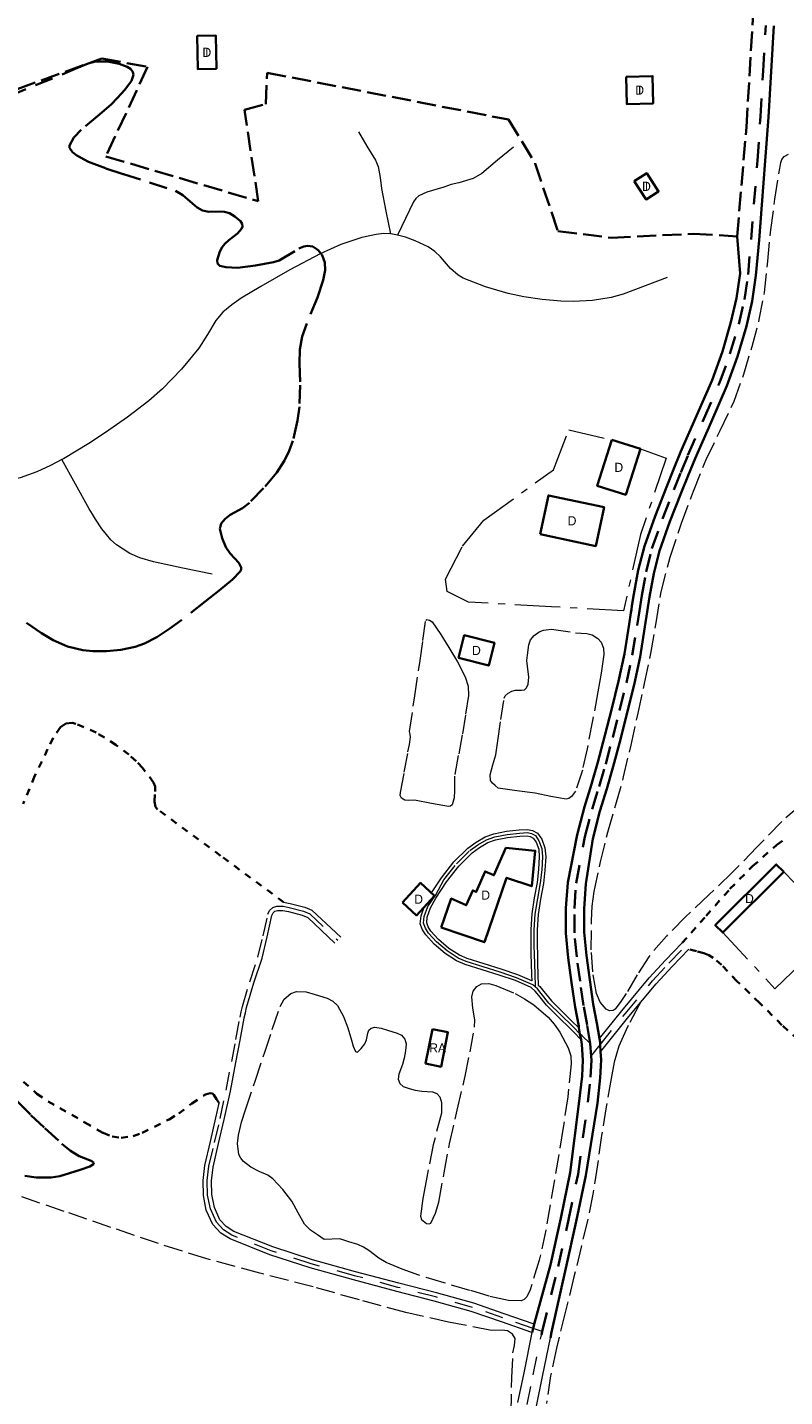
# Model space of a CAD drawing. Header units: metres. Extents: x 397317 to 400830, y 4588008 to 4590370.
# Tile 77 of 88: x 399682 to 399890, y 4589668 to 4590044. Entities that reach past the tile are written whole.
import ezdxf
from ezdxf.enums import TextEntityAlignment as Align

# ---------------------------------------------------------------- set-up
doc = ezdxf.new("R2010")
doc.units = ezdxf.units.M
doc.header["$MEASUREMENT"] = 0
for name, pattern in [('bt5mv20_filat', [17.375, 10, -2.75, 1.875, -2.75]), ('bt5mv20_nopinta', [10, 5, -5]), ('bt5mv20_tlin1', [7, 5.25, -1.75]), ('bt5mv20_tlin7', [3.75, 1.875, -1.875])]:
    doc.linetypes.add(name, pattern=pattern)
for name, color, linetype, lineweight in [('COB01_LN', 7, 'Continuous', 15), ('EDI01_CN', 7, 'Continuous', 15), ('EDI01_LN', 7, 'Continuous', 15), ('ESP02_LN', 7, 'Continuous', 15), ('FLU01_LN', 7, 'Continuous', 15), ('ILL01_CN', 7, 'Continuous', 15), ('ILL01_LN', 7, 'Continuous', 15), ('PAR01_LN', 7, 'Continuous', 15), ('RAI01_CN', 7, 'Continuous', 15), ('RAI01_LN', 7, 'Continuous', 15), ('TAN02_LN', 7, 'Continuous', 15), ('VIA01_LN', 7, 'Continuous', 15), ('VIA04_LN', 7, 'Continuous', 15), ('VIA16_LN', 7, 'Continuous', 15), ('VIA19_LN', 7, 'Continuous', 15)]:
    doc.layers.add(name, color=color, linetype=linetype, lineweight=lineweight)
doc.styles.add('034', font='txt')

msp = doc.modelspace()

# ---------------------------------------------------------------- linework, layer by layer
at = {"layer": 'COB01_LN', "color": 92, "linetype": 'bt5mv20_nopinta', "lineweight": 35}
for points in [[(399676.94, 4590025.03, 193.74), (399684.22, 4590028.04, 194.68), (399691.5, 4590031.05, 195.27), (399695.06, 4590032.55, 195.27), (399698.62, 4590034.04, 195.27), (399700.68, 4590034.59, 195.51), (399703.92, 4590034.58, 196.09), (399707.17, 4590033.92, 196.41), (399709.38, 4590033.12, 196.41), (399710.31, 4590032.53, 196.41)], [(399710.31, 4590032.53, 196.41), (399710.91, 4590031.78, 196.41), (399711.08, 4590030.93, 196.41), (399710.58, 4590029.29, 196.42), (399708.7, 4590026.75, 196.42), (399706.64, 4590024.48, 196.43), (399705.06, 4590022.83, 196.38), (399701.75, 4590020, 196.1), (399696.72, 4590015.8, 195.29), (399694.75, 4590013.69, 194.78), (399693.5, 4590011.54, 194.23), (399693.52, 4590010.83, 193.93), (399694.33, 4590009.71, 193.26), (399695.58, 4590008.74, 192.86), (399698.74, 4590007.04, 192.7), (399703.5, 4590005.22, 192.53), (399708.31, 4590003.64, 192.42), (399715.49, 4590001.33, 192.39), (399722.64, 4589999, 192.22), (399724.66, 4589997.88, 191.87), (399727.31, 4589995.56, 190.87), (399728.62, 4589994.45, 190.32), (399730.02, 4589993.59, 189.86), (399731.76, 4589993.23, 189.57), (399734.67, 4589993.37, 189.32), (399736.13, 4589993.3, 189.06), (399737.49, 4589992.87, 188.58), (399738.95, 4589992.02, 187.61), (399740.52, 4589990.67, 185.65), (399740.93, 4589989.97, 184.64), (399741.04, 4589989.26, 183.74), (399740.81, 4589988.57, 182.95), (399739.71, 4589987.33, 181.57), (399737.31, 4589985.45, 179.54), (399736.21, 4589984.49, 178.55), (399735.42, 4589983.53, 177.56), (399734.8, 4589982.34, 176.72), (399734.05, 4589980.02, 175.62), (399734.14, 4589979.04, 175.17), (399734.78, 4589978.46, 174.82), (399736.49, 4589978.06, 174.4), (399739.67, 4589977.91, 174.02), (399744.65, 4589978.55, 174.07), (399749.54, 4589979.43, 174.56), (399751.1, 4589979.91, 174.78), (399756.53, 4589983.2, 175.77), (399757.87, 4589983.75, 176.01), (399758.87, 4589983.93, 176.18), (399760.35, 4589983.7, 176.39), (399761.81, 4589982.71, 176.54), (399762.89, 4589981.37, 176.63), (399763.67, 4589979.3, 176.72), (399763.73, 4589977.22, 176.85), (399763.24, 4589974.5, 177.11), (399761.66, 4589969.74, 177.63), (399758.68, 4589962.59, 178.46), (399757.46, 4589959.01, 178.82), (399756.77, 4589955.42, 179.11), (399756.65, 4589951.57, 179.3), (399756.88, 4589945.61, 179.46), (399756.71, 4589939.65, 179.69), (399756.16, 4589935.88, 179.94), (399754.84, 4589930.33, 180.37), (399753.85, 4589927.6, 180.57), (399752.58, 4589924.92, 180.75), (399750.5, 4589921.64, 180.93), (399746.84, 4589917.31, 181.12), (399742.93, 4589913.29, 181.35), (399741, 4589911.81, 181.52), (399737.69, 4589909.97, 181.85), (399736.24, 4589908.92, 182), (399735.17, 4589907.61, 182.09), (399734.84, 4589906.11, 182.12), (399735.47, 4589903.58, 182.11), (399736.46, 4589901.13, 182.13), (399737.65, 4589899.37, 182.18), (399740.05, 4589896.77, 182.28), (399740.67, 4589895.56, 182.32), (399740.66, 4589895, 182.34), (399740.38, 4589894.46, 182.36), (399738.28, 4589892.27, 182.4), (399734.62, 4589889.19, 182.4), (399730.77, 4589886.22, 182.41), (399724.41, 4589881.17, 182.87), (399721.12, 4589878.76, 183.12), (399717.54, 4589876.41, 183.14), (399714.16, 4589874.68, 182.94), (399711.56, 4589873.75, 182.73), (399707.62, 4589872.87, 182.35), (399703.67, 4589872.5, 181.96), (399699.97, 4589872.53, 181.63), (399697.16, 4589872.82, 181.37), (399692.99, 4589873.79, 180.94), (399689.02, 4589875.53, 180.4), (399685.81, 4589877.48, 179.65)], [(399685.81, 4589877.48, 179.65), (399681.43, 4589880.47, 177.96)], [(399679.27, 4589748.8, 189.84), (399682.94, 4589745.06, 189.68), (399686.79, 4589741.46, 189.76), (399691.46, 4589737.17, 190.55), (399693.83, 4589735.26, 191.17), (399696.19, 4589733.77, 192.01), (399698.6, 4589732.85, 192.88), (399699.7, 4589732.39, 193.35), (399700.24, 4589731.94, 193.78), (399700.14, 4589731.58, 194.11), (399699.14, 4589730.94, 194.72), (399696.43, 4589730, 195.53), (399693.56, 4589729.06, 196), (399690.88, 4589728.28, 196.2), (399688.52, 4589727.92, 196.32), (399684.36, 4589727.92, 196.43), (399681.25, 4589728.34, 196.45)]]:
    msp.add_polyline3d(points, dxfattribs=at)
at = {"layer": 'EDI01_LN', "color": 1, "linetype": 'Continuous', "lineweight": 35}
for points in [[(399733.9, 4590032.59, 201.27), (399733.69, 4590041.75, 200.88), (399728.59, 4590041.63, 200.74), (399728.8, 4590032.47, 201.13), (399733.9, 4590032.59, 201.27)], [(399846.42, 4590030.41, 208.34), (399846.57, 4590022.9, 208.34), (399853.82, 4590023.04, 208.34), (399853.67, 4590030.55, 208.34), (399846.42, 4590030.41, 208.34)], [(399848.66, 4590001.67, 207.28), (399851.89, 4589996.67, 207.28), (399855.31, 4589998.88, 207.28), (399852.08, 4590003.88, 207.28), (399848.66, 4590001.67, 207.28)], [(399842.47, 4589930.59, 208.34), (399850.31, 4589928.11, 208.34), (399846.32, 4589915.52, 208.34), (399838.48, 4589918, 208.34), (399842.47, 4589930.59, 208.34)], [(399822.79, 4589904.68, 208.58), (399838.06, 4589901.41, 208.58), (399840.34, 4589912.07, 208.58), (399825.07, 4589915.34, 208.58), (399822.79, 4589904.68, 208.58)], [(399800.37, 4589870.66, 202.17), (399808.66, 4589868.59, 202.17), (399810.22, 4589874.83, 202.17), (399801.93, 4589876.9, 202.17), (399800.37, 4589870.66, 202.17)], [(399795.65, 4589796.58, 205.02), (399807.5, 4589792.53, 204.41), (399813.57, 4589810.29, 200.31), (399820.48, 4589807.92, 200.31), (399821.45, 4589817.7, 199.14), (399813.4, 4589818.5, 199.14), (399810.1, 4589810.96, 200.23), (399807.69, 4589812.02, 200.25), (399805.22, 4589806.38, 202.9), (399804.27, 4589806.8, 202.96), (399802.49, 4589802.73, 204.53), (399798.37, 4589804.54, 204.76), (399795.65, 4589796.58, 205.02)], [(399889.68, 4589811.87, 201.69), (399872.95, 4589795.18, 201.69), (399870.9, 4589797.24, 201.69), (399887.63, 4589813.93, 201.69), (399889.68, 4589811.87, 201.69)], [(399785.01, 4589803.43, 199.15), (399789.94, 4589808.83, 199.15), (399793.78, 4589805.33, 199.15), (399788.85, 4589799.93, 199.15), (399785.01, 4589803.43, 199.15)]]:
    msp.add_polyline3d(points, dxfattribs=at)
at = {"layer": 'ESP02_LN', "color": 254, "linetype": 'bt5mv20_tlin7', "lineweight": 35}
for points in [[(399752.31, 4589803.59, 188.64), (399735.02, 4589816.33, 188.6), (399717.72, 4589829.07, 188.55), (399717.15, 4589829.73, 188.54), (399716.84, 4589831.27, 188.48), (399717.05, 4589834, 188.37), (399717.01, 4589835.33, 188.32), (399716.6, 4589836.48, 188.3), (399713.56, 4589840.48, 188.55), (399711.8, 4589842.33, 188.73), (399709.81, 4589844.1, 188.8), (399706.29, 4589846.8, 188.75), (399700.88, 4589850.16, 188.64), (399695.3, 4589852.61, 188.57), (399694.22, 4589852.83, 188.57), (399692.48, 4589852.62, 188.57), (399691.02, 4589851.67, 188.57), (399689.03, 4589848.71, 188.57), (399687.52, 4589845.6, 188.57), (399683.95, 4589838.19, 188.57), (399680.76, 4589830.58, 188.57)], [(399861.81, 4589792.36, 200.3), (399868.37, 4589799.78, 200.35), (399874.93, 4589807.19, 200.4), (399881.15, 4589813.44, 200.42), (399887.81, 4589819.35, 200.42), (399890.19, 4589821.1, 200.42)], [(399893.62, 4589765.8, 196.25), (399889.22, 4589769.8, 196.68), (399883.06, 4589775.9, 197.59), (399876.83, 4589781.89, 198.5), (399872.61, 4589786.32, 198.82), (399870.36, 4589788.27, 199.03), (399869.13, 4589789, 199.2), (399867.78, 4589789.51, 199.45), (399865.7, 4589790.06, 199.88), (399863.62, 4589790.62, 200.3)], [(399680.9, 4589754.22, 189.96), (399684.56, 4589750.92, 189.96), (399687.64, 4589748.82, 189.96), (399697.78, 4589743.01, 189.96), (399702.74, 4589740.13, 189.96), (399705.23, 4589739.14, 189.96), (399707.73, 4589738.77, 189.96), (399711.01, 4589739.28, 189.93), (399713.48, 4589740.15, 189.89), (399720.88, 4589743.87, 189.73), (399723.52, 4589745.49, 189.68), (399727.15, 4589748.25, 189.61), (399730.84, 4589750.69, 189.54), (399732.12, 4589751.03, 189.55), (399732.76, 4589750.95, 189.55), (399733.21, 4589750.6, 189.54), (399733.92, 4589749.46, 189.48), (399734.62, 4589748.33, 189.41)]]:
    msp.add_polyline3d(points, dxfattribs=at)
at = {"layer": 'FLU01_LN', "color": 150, "linetype": 'Continuous', "lineweight": 15}
for points in [[(399772.89, 4590015.21, 188.46), (399775.23, 4590011.35, 186.64), (399777.57, 4590007.48, 184.81), (399778.33, 4590005.7, 184.02), (399778.84, 4590002.74, 182.89), (399779.24, 4589999.69, 181.97), (399780.45, 4589993.46, 180.36), (399781.66, 4589987.22, 178.75)], [(399815.45, 4590011.05, 192.13), (399811.11, 4590007.44, 189.73), (399806.77, 4590003.82, 187.33), (399804.43, 4590002.44, 186.04), (399800.43, 4590001.27, 184.02), (399798.37, 4590000.75, 183.17), (399796.35, 4590000.08, 182.55), (399791.65, 4589998.68, 181.7), (399789.48, 4589997.68, 181.33), (399788.63, 4589996.96, 181.14), (399788, 4589996.03, 180.95), (399785.79, 4589991.42, 180.08), (399783.58, 4589986.81, 179.2)], [(399781.66, 4589987.22, 178.75), (399779.73, 4589987.29, 178.34), (399777.73, 4589987.08, 177.95), (399773.86, 4589986.19, 177.35), (399768.07, 4589984.29, 176.65), (399762.34, 4589981.76, 175.86), (399754.02, 4589977.34, 174.34), (399746.04, 4589972.73, 172.58), (399740.64, 4589969.51, 171.17), (399738.07, 4589967.73, 170.45), (399735.64, 4589965.71, 169.74), (399733.72, 4589963.44, 169.08), (399731.46, 4589959.59, 168.14), (399729.04, 4589955.81, 167.32), (399724.3, 4589950.05, 166.58), (399719.1, 4589944.59, 166.03), (399715.33, 4589941.31, 165.48), (399709.47, 4589936.82, 164.61), (399703.4, 4589932.62, 163.62), (399698.83, 4589929.61, 162.65), (399691.86, 4589925.43, 160.86), (399691.4, 4589925.19, 160.75)], [(399783.58, 4589986.81, 179.2), (399781.74, 4589987.22, 178.77), (399781.66, 4589987.22, 178.75)], [(399857.68, 4589975.24, 201.6), (399851.63, 4589972.96, 198.9), (399845.58, 4589970.68, 196.19), (399842.28, 4589969.69, 194.7), (399837.14, 4589968.92, 192.45), (399831.85, 4589968.66, 190.43), (399828.5, 4589968.7, 189.46), (399823.38, 4589969.16, 188.38), (399818.28, 4589969.92, 187.33), (399814.01, 4589970.8, 186.32), (399807.74, 4589972.63, 184.79), (399801.63, 4589975.05, 183.29), (399800.26, 4589975.84, 182.95), (399798.21, 4589977.68, 182.45), (399795.4, 4589980.9, 181.81), (399793.84, 4589982.39, 181.48), (399792.01, 4589983.62, 181.11), (399788.46, 4589985.31, 180.35), (399785.77, 4589986.32, 179.72), (399783.58, 4589986.81, 179.2)], [(399691.4, 4589925.19, 160.75), (399688.26, 4589923.54, 160.04), (399684.56, 4589921.8, 159.39), (399680, 4589920.19, 158.81), (399672.89, 4589918.45, 158.03), (399669.35, 4589917.52, 157.68), (399665.92, 4589916.35, 157.34), (399657.36, 4589912.26, 156.57), (399648.76, 4589908.22, 155.76), (399643.97, 4589906.59, 155.19), (399636.63, 4589904.55, 154.2), (399629.37, 4589902.23, 153.31), (399626.49, 4589900.93, 153.02)], [(399732.73, 4589893.71, 178.11), (399724.65, 4589895.38, 175.71), (399716.57, 4589897.05, 173.31), (399712.85, 4589898.17, 172.19), (399710.12, 4589899.41, 171.33), (399706.44, 4589901.78, 170), (399704.9, 4589903.13, 169.33), (399703.64, 4589904.56, 168.65), (399702.44, 4589906.18, 167.61), (399700.68, 4589908.78, 165.54), (399699.82, 4589910.18, 164.64), (399698.95, 4589911.68, 164.05), (399695.18, 4589918.44, 162.4), (399691.4, 4589925.19, 160.75)]]:
    msp.add_polyline3d(points, dxfattribs=at)
at = {"layer": 'ILL01_LN', "color": 150, "linetype": 'bt5mv20_tlin1', "lineweight": 35}
msp.add_polyline3d([(399666, 4590022.19, 192.17), (399702.41, 4590035.43, 196.11), (399714.96, 4590033.08, 196.11), (399703.52, 4590008.49, 192.83), (399745.37, 4589996.19, 192.69), (399741.55, 4590021.34, 194.81), (399747.42, 4590022.86, 193.17), (399747.79, 4590031.49, 193.17), (399814.14, 4590018.63, 194.35), (399821.46, 4590006.54, 198.68), (399827.62, 4589988, 200.12), (399842.41, 4589986.14, 203.4), (399864.93, 4589987.23, 205.2), (399876.9, 4589986.52, 208.35), (399879.43, 4590016.58, 209.51), (399881.31, 4590047.55, 210.43)], dxfattribs=at)
at = {"layer": 'PAR01_LN', "color": 3, "linetype": 'bt5mv20_tlin1', "lineweight": 15}
for points in [[(399862.76, 4589799.53, 202.31), (399857.47, 4589794.24, 202.2), (399852.61, 4589788.55, 202.03), (399849.41, 4589783.56, 201.83), (399846.41, 4589778.43, 201.63), (399844.96, 4589776.24, 201.55), (399843.4, 4589774.13, 201.51), (399842.88, 4589773.77, 201.51), (399841.83, 4589773.68, 201.51), (399840.9, 4589774.12, 201.51), (399839.27, 4589776.12, 201.52), (399838.3, 4589778.45, 201.53), (399837.23, 4589784.46, 201.64), (399836.84, 4589790.49, 201.84), (399836.88, 4589798.49, 202.13), (399837.12, 4589802.48, 202.28), (399837.66, 4589806.46, 202.43), (399839.36, 4589814.66, 202.74), (399841.38, 4589822.76, 203.05), (399843.6, 4589830.36, 203.23), (399845.71, 4589837.98, 203.47), (399847.75, 4589846.72, 204.05), (399849.71, 4589855.47, 204.68), (399851.49, 4589863.69, 205.2), (399853.23, 4589871.91, 205.72), (399854.62, 4589880.36, 206.29), (399856.02, 4589888.82, 206.86), (399858.52, 4589898.34, 207.53), (399861.63, 4589907.7, 208.04), (399864.88, 4589916.5, 208.3), (399868.39, 4589925.19, 208.55), (399872.24, 4589933.19, 208.81), (399876.04, 4589941.21, 209.05), (399878.74, 4589948.68, 209.07), (399881.02, 4589956.3, 209.01), (399882.97, 4589963.66, 209.02), (399884.44, 4589971.12, 209.03), (399885.34, 4589979.74, 209.08), (399886.13, 4589988.36, 209.13), (399887.29, 4589996.77, 209.06), (399888.63, 4590005.16, 208.98), (399888.88, 4590006.86, 208.98), (399889.19, 4590007.68, 208.98), (399889.8, 4590008.47, 208.98), (399890.97, 4590009.09, 208.98)], [(399786.48, 4589844.84, 198.08), (399786.92, 4589846.88, 198.38), (399787.18, 4589848.92, 198.55), (399787.09, 4589849.69, 198.46), (399786.93, 4589850.46, 198.33), (399788.37, 4589860.22, 198.54), (399789.8, 4589869.98, 198.75), (399790.59, 4589875.47, 198.84), (399791.39, 4589880.96, 198.89), (399791.65, 4589881.22, 198.89), (399792.43, 4589881.09, 198.89), (399793.1, 4589880.63, 198.89), (399795.48, 4589877.13, 198.91), (399797.74, 4589873.52, 198.93), (399800.08, 4589869.64, 198.88), (399802.24, 4589865.5, 198.73), (399803.03, 4589862.95, 198.59), (399803.09, 4589860.39, 198.46), (399802.3, 4589854.96, 198.28), (399801.38, 4589849.53, 198.1), (399800.32, 4589843.83, 197.85), (399799.24, 4589838.15, 197.66), (399799.24, 4589834.23, 197.66), (399799.19, 4589832.25, 197.67), (399798.59, 4589830.3, 197.68), (399798.17, 4589829.9, 197.68), (399797.63, 4589829.81, 197.68), (399792.98, 4589830.67, 197.81), (399788.32, 4589831.59, 197.94), (399786.52, 4589831.5, 197.94), (399785.62, 4589831.58, 197.94), (399784.73, 4589832.12, 197.94), (399784.36, 4589832.91, 197.94), (399784.46, 4589833.72, 197.94), (399785.47, 4589839.28, 198), (399786.48, 4589844.84, 198.08)], [(399811.25, 4589834.91, 202.81), (399810.48, 4589835.6, 202.81), (399809.7, 4589836.29, 202.81), (399809.17, 4589837.01, 202.81), (399809.02, 4589838.57, 202.82), (399809.83, 4589841.3, 202.83), (399810.63, 4589844.02, 202.81), (399810.89, 4589845.97, 202.74), (399811.14, 4589847.92, 202.65), (399812.03, 4589853.79, 202.75), (399812.92, 4589859.65, 202.83), (399813.2, 4589860.27, 202.83), (399814.04, 4589860.98, 202.83), (399815.01, 4589861.56, 202.83), (399816.01, 4589861.83, 202.83), (399817.71, 4589861.79, 202.83), (399818.46, 4589861.94, 202.83), (399819.01, 4589862.42, 202.83), (399819.47, 4589863.48, 202.83), (399819.68, 4589865.42, 202.84), (399819.3, 4589868.43, 202.87), (399819.17, 4589869.94, 202.89), (399819.28, 4589871.4, 202.9), (399819.68, 4589874.25, 202.91), (399820.14, 4589875.62, 202.91), (399821.14, 4589876.88, 202.91), (399822.49, 4589877.82, 202.9), (399823.71, 4589878.32, 202.88), (399825.89, 4589878.61, 202.84), (399832.48, 4589877.62, 202.73), (399835.59, 4589877.4, 202.76), (399837.12, 4589876.99, 202.78), (399838.62, 4589876.03, 202.79), (399839.53, 4589875.01, 202.79), (399840.23, 4589873.36, 202.79), (399840.28, 4589871.63, 202.79), (399839.53, 4589866.48, 202.8), (399838.65, 4589861.34, 202.8), (399837.18, 4589853.51, 202.8), (399835.68, 4589845.69, 202.79), (399834.39, 4589839.86, 202.84), (399832.48, 4589834.1, 202.89), (399831.44, 4589832.56, 202.88), (399830.71, 4589832.05, 202.87), (399829.9, 4589831.89, 202.87), (399825.7, 4589832.62, 202.86), (399821.47, 4589833.48, 202.85), (399816.36, 4589834.2, 202.83), (399811.25, 4589834.91, 202.81)], [(399894.28, 4589830.14, 202.92), (399889.15, 4589825.7, 202.9), (399882.35, 4589818.68, 202.66), (399875.56, 4589811.68, 202.42), (399869.16, 4589805.61, 202.37), (399862.76, 4589799.53, 202.31)], [(399795.66, 4589745.61, 193.4), (399793.43, 4589736.83, 193.61), (399791.49, 4589727.02, 194.27), (399790.55, 4589722.13, 194.75), (399789.89, 4589717.25, 195.29), (399790.22, 4589716.36, 195.43), (399791.59, 4589715.29, 195.73), (399792.28, 4589715.13, 195.85), (399792.74, 4589715.39, 195.93), (399794.06, 4589718.11, 196.07), (399795.01, 4589721.15, 196.09), (399796.41, 4589729.16, 195.95), (399797.9, 4589737.13, 195.87), (399800.03, 4589746.43, 195.92), (399802.18, 4589755.73, 196.07), (399803.56, 4589762.44, 196.23), (399804.77, 4589769.17, 196.4), (399804.83, 4589771.24, 196.45), (399804.31, 4589774.39, 196.53), (399804.06, 4589777.53, 196.6), (399804.43, 4589779.07, 196.67), (399805.44, 4589780.42, 196.82), (399806.68, 4589781.09, 197.02), (399808.67, 4589781.17, 197.41), (399810.58, 4589780.63, 197.77), (399815.91, 4589778.43, 198.57)], [(399815.91, 4589778.43, 198.57), (399818.52, 4589777.03, 198.89), (399821.05, 4589775.32, 199.13), (399824.97, 4589771.93, 199.39), (399826.66, 4589770.02, 199.45), (399828.22, 4589767.83, 199.46), (399830.53, 4589763.57, 199.43), (399831.19, 4589761.37, 199.41), (399831.32, 4589759.11, 199.39), (399830.38, 4589750.1, 199.31), (399829.06, 4589741.11, 199.22), (399826.76, 4589727.27, 199.07), (399824.36, 4589713.45, 198.9), (399822.53, 4589705.19, 198.7), (399820.05, 4589697.03, 198.48), (399819.12, 4589695.1, 198.49), (399818.42, 4589694.37, 198.5), (399817.57, 4589694.02, 198.48), (399814.07, 4589694.09, 198.31), (399808.75, 4589695.28, 198.04), (399803.48, 4589696.89, 197.77), (399796.47, 4589698.91, 197.4), (399789.49, 4589701.04, 197.01), (399784.92, 4589702.69, 196.46), (399780.46, 4589704.58, 195.84), (399778.49, 4589705.73, 195.64), (399775.71, 4589707.83, 195.39), (399774.27, 4589708.77, 195.31), (399772.71, 4589709.46, 195.27), (399770.23, 4589710.26, 195.24), (399767.75, 4589711.07, 195.22), (399763.49, 4589710.9, 194.42), (399761.6, 4589712.15, 194.26), (399759.72, 4589713.4, 194.09), (399758.07, 4589715.03, 193.94), (399756.33, 4589718.22, 193.76), (399754.56, 4589721.41, 193.59), (399752.08, 4589724.59, 193.37), (399749.34, 4589727.55, 193.13), (399747.97, 4589728.52, 193.01), (399745.63, 4589729.56, 192.83), (399743.33, 4589730.77, 192.64), (399741.34, 4589732.28, 192.48), (399740.54, 4589733.17, 192.4), (399740.05, 4589734.21, 192.32), (399739.71, 4589737.24, 191.98), (399739.92, 4589739.57, 191.63), (399740.75, 4589743.07, 191.12), (399741.85, 4589746.48, 190.85), (399744.49, 4589754.4, 190.67), (399747.13, 4589762.32, 190.49), (399749.23, 4589768.59, 190.35), (399751.34, 4589774.86, 190.2), (399752.48, 4589776.91, 190.08), (399754.3, 4589778.48, 189.93), (399755.91, 4589779.03, 189.86), (399758.49, 4589778.91, 189.78), (399761.02, 4589778.21, 189.74), (399764.34, 4589777.14, 189.8), (399765.86, 4589776.33, 189.89), (399767.14, 4589775.12, 190.02), (399768.78, 4589772.14, 190.39), (399769.94, 4589769.06, 190.77), (399770.98, 4589765.65, 191.03), (399771.48, 4589763.98, 191.15), (399772.09, 4589762.53, 191.31), (399772.59, 4589762.38, 191.45), (399773.65, 4589763.34, 191.76), (399774.63, 4589764.61, 192.03), (399775.1, 4589765.71, 192.2), (399775.46, 4589767.59, 192.38), (399775.77, 4589768.37, 192.43), (399776.34, 4589768.91, 192.43), (399777.4, 4589769.17, 192.39), (399779.16, 4589768.94, 192.32), (399780.89, 4589768.36, 192.25), (399783.53, 4589767.57, 192.17), (399784.71, 4589766.97, 192.13), (399785.59, 4589765.95, 192.1), (399785.97, 4589764.65, 192.09), (399785.81, 4589762.67, 192.1), (399785.47, 4589760.69, 192.15), (399784.98, 4589758.91, 192.21), (399783.94, 4589756.25, 192.34), (399783.81, 4589754.96, 192.41), (399784.29, 4589753.7, 192.5), (399785.16, 4589752.9, 192.59), (399786.78, 4589752.32, 192.74), (399788.48, 4589751.9, 192.88), (399790.33, 4589751.59, 192.99), (399793.25, 4589751.4, 193.14), (399794.44, 4589750.97, 193.2), (399795.21, 4589750.06, 193.26), (399795.67, 4589748.47, 193.33), (399795.66, 4589745.61, 193.4)], [(399850.33, 4589775.95, 200.22), (399849.92, 4589775.14, 199.67), (399846.94, 4589769.67, 199.87), (399846.41, 4589768.45, 199.92), (399844.44, 4589763.95, 200.1), (399843.15, 4589759.59, 199.94), (399842.26, 4589755.14, 199.77), (399840.91, 4589747.31, 199.66), (399839.64, 4589739.47, 199.54), (399838.53, 4589731.38, 199.28), (399837.3, 4589723.31, 199.1), (399835.76, 4589716.03, 199.3), (399834.05, 4589708.78, 199.58), (399832.09, 4589700.57, 199.73), (399829.68, 4589690.78, 199.72), (399827.26, 4589681, 199.7), (399825.62, 4589673.43, 199.78), (399824.58, 4589665.82, 199.88)], [(399814.81, 4589663.15, 200.26), (399815.03, 4589672.91, 200.42), (399815.33, 4589679.76, 200.48), (399815.74, 4589681.69, 200.49), (399815.9, 4589683.62, 200.49), (399815.21, 4589684.88, 200.48), (399813.83, 4589685.77, 200.46), (399812.38, 4589685.93, 200.44), (399809.45, 4589685.87, 200.39), (399797.63, 4589688.17, 200.25), (399785.88, 4589690.78, 200.14), (399773.13, 4589694.28, 200.08), (399760.41, 4589697.84, 200.08), (399745.79, 4589701.63, 200.12), (399731.2, 4589705.57, 200.18), (399718, 4589709.73, 200.31), (399704.89, 4589714.17, 200.39), (399692.04, 4589718.58, 200.25), (399679.18, 4589722.99, 200.06)]]:
    msp.add_polyline3d(points, dxfattribs=at)
at = {"layer": 'RAI01_LN', "color": 202, "linetype": 'Continuous', "lineweight": 35}
msp.add_polyline3d([(399793.24, 4589768.68, 193.95), (399791.33, 4589759.21, 193.95), (399795.57, 4589758.35, 193.95), (399797.48, 4589767.82, 193.95), (399793.24, 4589768.68, 193.95)], dxfattribs=at)
at = {"layer": 'TAN02_LN', "color": 7, "linetype": 'bt5mv20_filat', "lineweight": 15}
for points in [[(399850.31, 4589928.11, 206.16), (399857.44, 4589925.61, 207.79), (399850.36, 4589904.62, 207.85), (399845.65, 4589883.58, 206.11), (399825.87, 4589884.76, 203.45), (399803.08, 4589886.02, 198.96), (399797.26, 4589888.94, 198.9), (399796.8, 4589892.3, 198.9), (399801.45, 4589901.35, 199.22), (399807.34, 4589908.57, 200.12), (399826.42, 4589922.39, 206.29), (399830.64, 4589933.33, 205.26), (399842.47, 4589930.59, 205.26)], [(399872.95, 4589795.18, 199.08), (399887.28, 4589779.79, 197.41), (399904.83, 4589796.61, 197.41), (399889.68, 4589811.87, 199.64)]]:
    msp.add_polyline3d(points, dxfattribs=at)
at = {"layer": 'VIA01_LN', "color": 6, "linetype": 'bt5mv20_nopinta', "lineweight": 35}
msp.add_polyline3d([(399823.15, 4589684.66, 199.18), (399823.34, 4589685.58, 199.12), (399823.41, 4589685.94, 199.1), (399827.76, 4589703.46, 199), (399830.56, 4589716.26, 198.88), (399833.21, 4589728.85, 198.93), (399835.86, 4589748.59, 199.82), (399836.62, 4589755.51, 200.34), (399836.87, 4589760.17, 200.59), (399836.79, 4589761.28, 200.64), (399836.56, 4589764.71, 200.78), (399836.56, 4589764.76, 200.78), (399835.68, 4589769.86, 201.02), (399834.73, 4589775.12, 201.25), (399833.74, 4589781.82, 201.42), (399832.84, 4589788.56, 201.53), (399832.2, 4589795.17, 201.69), (399832.19, 4589801.84, 201.91), (399832.69, 4589808.81, 202.23), (399835.09, 4589821.5, 202.64), (399837.12, 4589829.15, 202.93), (399838.99, 4589835.33, 203.16), (399840.79, 4589841.46, 203.4), (399842.72, 4589848.82, 203.8), (399844.6, 4589856.21, 204.31), (399846.47, 4589863.8, 204.84), (399848.07, 4589871.4, 205.37), (399849.41, 4589879.58, 205.94), (399850.04, 4589883.66, 206.22), (399850.68, 4589887.87, 206.51), (399851.88, 4589894.32, 206.92), (399853.5, 4589900.77, 207.29), (399856.41, 4589908.89, 207.74), (399859.51, 4589916.83, 208.11), (399861.42, 4589921.6, 208.23), (399863.39, 4589926.36, 208.28), (399867.74, 4589936.34, 208.32), (399872.05, 4589946.25, 208.4), (399874.93, 4589954.22, 208.53), (399877.32, 4589962.37, 208.66), (399878.89, 4589969.16, 208.73), (399879.9, 4589976.02, 208.81), (399880.73, 4589985.66, 208.99), (399881.52, 4589995.36, 209.18), (399882.47, 4590007.42, 209.32), (399883.31, 4590019.46, 209.52), (399884.05, 4590031.97, 210.11), (399884.79, 4590044.49, 210.6)], dxfattribs=at)
at = {"layer": 'VIA04_LN', "color": 1, "linetype": 'Continuous', "lineweight": 35}
for points in [[(399886.97, 4590044.36, 210.6), (399886.23, 4590031.84, 210.11), (399885.49, 4590019.32, 209.52), (399884.64, 4590007.26, 209.32), (399883.7, 4589995.19, 209.18), (399882.91, 4589985.48, 208.99), (399882.07, 4589975.77, 208.81), (399881.04, 4589968.75, 208.73), (399879.43, 4589961.82, 208.66), (399877, 4589953.54, 208.53), (399874.08, 4589945.44, 208.4), (399869.74, 4589935.47, 208.32), (399865.4, 4589925.5, 208.28), (399863.44, 4589920.78, 208.23), (399861.54, 4589916.03, 208.11), (399858.45, 4589908.13, 207.74), (399855.59, 4589900.13, 207.29), (399854.01, 4589893.86, 206.92), (399852.83, 4589887.5, 206.51), (399851.56, 4589879.24, 205.94), (399850.22, 4589871, 205.37), (399848.6, 4589863.31, 204.84), (399846.72, 4589855.68, 204.31), (399844.83, 4589848.27, 203.8), (399842.89, 4589840.88, 203.4), (399841.08, 4589834.71, 203.16), (399839.22, 4589828.55, 202.93), (399837.22, 4589820.99, 202.64), (399835.38, 4589808.62, 202.23), (399834.88, 4589801.74, 201.91), (399834.89, 4589795.3, 201.69), (399835.52, 4589788.86, 201.53), (399836.4, 4589782.2, 201.42), (399837.39, 4589775.56, 201.25), (399838.34, 4589770.32, 201.02), (399839.07, 4589766.08, 200.83), (399839.24, 4589765.08, 200.78), (399839.29, 4589764.38, 200.75), (399839.41, 4589762.5, 200.68), (399839.57, 4589760.19, 200.59), (399839.31, 4589755.29, 200.34), (399838.54, 4589748.29, 199.82), (399835.35, 4589728.43, 198.93), (399832.69, 4589715.8, 198.88), (399829.89, 4589702.99, 199), (399825.95, 4589685.43, 199.1), (399825.63, 4589683.87, 199.2)], [(399876.9, 4589986.52, 208.35), (399877.73, 4589976.28, 208.81), (399877.56, 4589975.09, 208.8), (399876.75, 4589969.57, 208.73), (399875.21, 4589962.93, 208.66), (399872.85, 4589954.9, 208.53), (399870.02, 4589947.05, 208.4), (399865.74, 4589937.21, 208.32), (399861.38, 4589927.21, 208.28), (399859.39, 4589922.43, 208.23), (399857.48, 4589917.64, 208.11), (399854.36, 4589909.66, 207.74), (399851.41, 4589901.4, 207.29), (399849.75, 4589894.79, 206.92), (399848.52, 4589888.23, 206.51), (399848.02, 4589884.96, 206.29), (399847.88, 4589884.03, 206.23), (399847.73, 4589883.1, 206.16), (399847.25, 4589879.93, 205.94), (399845.93, 4589871.8, 205.37), (399844.34, 4589864.29, 204.84), (399842.48, 4589856.74, 204.31), (399840.6, 4589849.37, 203.8), (399838.68, 4589842.05, 203.4), (399836.9, 4589835.95, 203.16), (399835.02, 4589829.74, 202.93), (399832.97, 4589822.02, 202.64), (399830.36, 4589808.98, 202.23), (399829.85, 4589801.92, 201.91), (399829.86, 4589795.05, 201.69), (399830.52, 4589788.29, 201.53), (399831.42, 4589781.5, 201.42), (399832.42, 4589774.74, 201.25), (399833.38, 4589769.45, 201.02), (399833.45, 4589769.04, 201), (399833.73, 4589767.42, 200.92), (399834.02, 4589765.75, 200.84), (399834.24, 4589764.48, 200.78), (399834.53, 4589760.15, 200.59), (399834.29, 4589755.7, 200.34), (399833.54, 4589748.84, 199.82), (399831.07, 4589729.28, 198.93), (399828.43, 4589716.72, 198.88), (399825.62, 4589703.92, 199), (399821.18, 4589687.57, 199.09), (399820.87, 4589686.44, 199.1), (399820.63, 4589685.29, 199.1)]]:
    msp.add_polyline3d(points, dxfattribs=at)
at = {"layer": 'VIA16_LN', "color": 42, "linetype": 'bt5mv20_nopinta', "lineweight": 15}
for points in [[(399821.41, 4589780.31, 200.04), (399820.77, 4589780.88, 199.91), (399816.34, 4589782.8, 199.26), (399811.79, 4589784.36, 198.62), (399807.13, 4589785.81, 197.99), (399802.46, 4589787.26, 197.39), (399800.25, 4589788.18, 197.18), (399797.21, 4589790.16, 197), (399794.29, 4589792.66, 196.96), (399792.1, 4589795.08, 196.96), (399791.26, 4589796.39, 196.96), (399790.77, 4589797.75, 196.96), (399790.93, 4589799.59, 196.96), (399791.9, 4589802.35, 196.96), (399794.13, 4589805.61, 196.96), (399796.37, 4589809.69, 196.9), (399799.78, 4589814.05, 196.83), (399803.51, 4589817.76, 196.8), (399805.66, 4589819.33, 196.8), (399808.08, 4589820.73, 196.8), (399810.32, 4589821.54, 196.8), (399813.71, 4589822.2, 196.8), (399817.1, 4589822.55, 196.8), (399819.3, 4589822.69, 196.8), (399820.39, 4589822.47, 196.8), (399821.48, 4589821.84, 196.8), (399822.44, 4589820.46, 196.93), (399823.25, 4589818.3, 197.45), (399823.44, 4589816.05, 198), (399823.21, 4589812.44, 198.77), (399822.82, 4589808.83, 199.34), (399822.06, 4589804.57, 199.74), (399821.35, 4589800.27, 199.96), (399821.06, 4589795.99, 200.09), (399821.1, 4589791.7, 200.21), (399821.16, 4589789.2, 200.35), (399821.22, 4589786.7, 200.36), (399821.31, 4589783.65, 200.15), (399821.4, 4589780.6, 199.94), (399821.41, 4589780.31, 200.04)], [(399823.34, 4589685.58, 199.12), (399820.87, 4589686.44, 199.1), (399812.57, 4589689.34, 198.9), (399804.23, 4589692.21, 198.48), (399794.02, 4589695.06, 197.94), (399783.72, 4589697.71, 197.4), (399771.82, 4589700.9, 196.78), (399759.93, 4589704.16, 196.15), (399748.94, 4589707.73, 195.76), (399738.14, 4589712.06, 195.29), (399735.79, 4589713.5, 195.03), (399733.87, 4589715.63, 194.7), (399732.21, 4589719.28, 194.37), (399731.46, 4589723.06, 194.04), (399731.37, 4589727.03, 193.48), (399731.81, 4589730.98, 192.74), (399733.36, 4589737.52, 191.19), (399734.89, 4589744.08, 189.8), (399736.56, 4589751.89, 189.04), (399738.08, 4589759.76, 188.75), (399739.22, 4589765.86, 188.56), (399740.36, 4589771.95, 188.37), (399740.7, 4589773.42, 188.37), (399741.04, 4589774.88, 188.37), (399743.06, 4589781.71, 188.37), (399745.29, 4589788.47, 188.37), (399746.68, 4589794.32, 188.38), (399748.01, 4589800.23, 188.4), (399748.47, 4589801.29, 188.47), (399749.33, 4589802.11, 188.56), (399750.44, 4589802.43, 188.62), (399752.19, 4589802.43, 188.64), (399753.9, 4589802.09, 188.7), (399757.76, 4589801.09, 189.44), (399759.55, 4589800.35, 189.88), (399767.2, 4589793.08, 189.93)], [(399836.79, 4589761.28, 200.64), (399838.8, 4589763.78, 200.14), (399839.29, 4589764.38, 200.14), (399846.14, 4589772.92, 200.2), (399853.66, 4589781.95, 200.25), (399858.15, 4589786.78, 200.28), (399862.7, 4589791.51, 200.3)], [(399836.56, 4589764.71, 200.78), (399834.34, 4589766.82, 200.48), (399834.29, 4589766.87, 201.03), (399833.73, 4589767.42, 201.04), (399831.92, 4589769.21, 201.08), (399831.73, 4589769.39, 201.08), (399828.47, 4589772.61, 201.1), (399825.22, 4589775.83, 200.97), (399823.11, 4589778.44, 200.47), (399822.05, 4589779.74, 200.17), (399821.41, 4589780.31, 200.04)], [(399815.73, 4589619.01, 197.99), (399815.65, 4589625.1, 198.28), (399815.12, 4589634.94, 198.63), (399814.96, 4589639.85, 198.8), (399815.23, 4589644.72, 198.97), (399817.21, 4589655.14, 199.43), (399817.95, 4589658.93, 199.6), (399819.24, 4589665.55, 199.91), (399820.89, 4589673.7, 199.86), (399823.15, 4589684.66, 199.18)]]:
    msp.add_polyline3d(points, dxfattribs=at)
at = {"layer": 'VIA19_LN', "color": 7, "linetype": 'Continuous', "lineweight": 15}
for points in [[(399820.49, 4589781.96, 199.8), (399816.65, 4589783.62, 199.26), (399812.06, 4589785.19, 198.62), (399807.39, 4589786.64, 197.99), (399802.76, 4589788.08, 197.39), (399800.66, 4589788.96, 197.18), (399797.74, 4589790.86, 197), (399794.9, 4589793.29, 196.96), (399792.8, 4589795.61, 196.96), (399792.05, 4589796.78, 196.96), (399791.66, 4589797.87, 196.96), (399791.79, 4589799.4, 196.96), (399792.7, 4589802, 196.96), (399794.1, 4589804.66, 196.96), (399797.08, 4589809.18, 196.9), (399800.44, 4589813.47, 196.83), (399804.08, 4589817.09, 196.8), (399806.13, 4589818.6, 196.8), (399808.45, 4589819.93, 196.8), (399810.55, 4589820.69, 196.8), (399813.84, 4589821.33, 196.8), (399817.17, 4589821.68, 196.8), (399819.24, 4589821.81, 196.8), (399820.08, 4589821.64, 196.8), (399820.87, 4589821.18, 196.8), (399821.66, 4589820.05, 196.93), (399822.39, 4589818.11, 197.45), (399822.56, 4589816.04, 198), (399822.34, 4589812.52, 198.77), (399821.95, 4589808.95, 199.34), (399821.19, 4589804.71, 199.74), (399820.48, 4589800.37, 199.96), (399820.19, 4589796.01, 200.09), (399820.22, 4589791.69, 200.21), (399820.28, 4589789.18, 200.35), (399820.35, 4589786.68, 200.36), (399820.44, 4589783.62, 200.15), (399820.49, 4589781.96, 199.8)], [(399792.95, 4589806.09, 196.95), (399795.66, 4589810.21, 196.9), (399799.12, 4589814.63, 196.83), (399802.94, 4589818.42, 196.8), (399805.18, 4589820.06, 196.8), (399807.71, 4589821.53, 196.8), (399810.09, 4589822.38, 196.8), (399813.58, 4589823.06, 196.8), (399817.03, 4589823.42, 196.8), (399819.36, 4589823.57, 196.8), (399820.71, 4589823.3, 196.8), (399822.09, 4589822.5, 196.8), (399823.23, 4589820.87, 196.93), (399824.12, 4589818.49, 197.45), (399824.32, 4589816.06, 198), (399824.08, 4589812.37, 198.77), (399823.69, 4589808.71, 199.34), (399822.92, 4589804.42, 199.74), (399822.22, 4589800.17, 199.96), (399821.94, 4589795.96, 200.09), (399821.98, 4589791.71, 200.21), (399822.03, 4589789.22, 200.35), (399822.09, 4589786.72, 200.36), (399822.18, 4589783.68, 200.15), (399822.27, 4589780.72, 200.09), (399822.68, 4589780.35, 200.17), (399823.79, 4589779, 200.47), (399825.87, 4589776.42, 200.97), (399829.09, 4589773.23, 201.1), (399831.53, 4589770.82, 201.11), (399833.45, 4589769.04, 201)], [(399752.31, 4589803.59, 188.64), (399754.16, 4589803.22, 188.7), (399758.13, 4589802.19, 189.44), (399760.12, 4589801.36, 189.88), (399768.02, 4589793.9, 189.93)], [(399834.02, 4589765.75, 200.84), (399831.93, 4589767.96, 201.05), (399831.11, 4589768.77, 201.08), (399827.86, 4589771.99, 201.1), (399824.57, 4589775.24, 200.97), (399822.43, 4589777.89, 200.47), (399821.42, 4589779.13, 200.17), (399820.29, 4589780.13, 199.91), (399816.02, 4589781.99, 199.26), (399811.52, 4589783.53, 198.62), (399806.87, 4589784.97, 197.99), (399802.16, 4589786.44, 197.39), (399799.84, 4589787.4, 197.18), (399796.69, 4589789.45, 197), (399793.68, 4589792.03, 196.96), (399791.4, 4589794.55, 196.96), (399790.47, 4589796, 196.96), (399789.88, 4589797.63, 196.96), (399790.07, 4589799.77, 196.96), (399790.93, 4589802.2, 196.96)], [(399821.18, 4589687.57, 199.09), (399812.95, 4589690.43, 198.9), (399804.58, 4589693.32, 198.48), (399794.32, 4589696.18, 197.94), (399784.01, 4589698.83, 197.4), (399772.12, 4589702.02, 196.78), (399760.26, 4589705.27, 196.15), (399749.34, 4589708.82, 195.76), (399738.66, 4589713.1, 195.29), (399736.54, 4589714.4, 195.03), (399734.85, 4589716.27, 194.7), (399733.32, 4589719.64, 194.37), (399732.62, 4589723.19, 194.04), (399732.53, 4589726.97, 193.48), (399732.95, 4589730.78, 192.74), (399734.49, 4589737.26, 191.19), (399736.02, 4589743.83, 189.8), (399737.7, 4589751.66, 189.04), (399739.22, 4589759.54, 188.75), (399740.36, 4589765.64, 188.56), (399741.49, 4589771.69, 188.37), (399741.5, 4589771.74, 188.37), (399741.83, 4589773.15, 188.37), (399742.16, 4589774.58, 188.37), (399744.17, 4589781.36, 188.37), (399746.41, 4589788.15, 188.37), (399747.81, 4589794.06, 188.38), (399749.12, 4589799.87, 188.4), (399749.44, 4589800.61, 188.47), (399749.93, 4589801.08, 188.56), (399750.61, 4589801.28, 188.62), (399752.08, 4589801.28, 188.64), (399753.64, 4589800.96, 188.7), (399757.39, 4589799.99, 189.44), (399758.97, 4589799.33, 189.88), (399766.38, 4589792.26, 189.93)], [(399839.07, 4589766.08, 200.83), (399845.19, 4589773.7, 200.2), (399852.74, 4589782.76, 200.25), (399857.26, 4589787.62, 200.28), (399861.81, 4589792.36, 200.3)], [(399839.41, 4589762.5, 200.68), (399839.8, 4589762.98, 200.14), (399847.13, 4589772.11, 200.2), (399854.62, 4589781.1, 200.25), (399859.08, 4589785.9, 200.28), (399863.62, 4589790.62, 200.3)], [(399816.7, 4589666.05, 199.91), (399818.36, 4589674.22, 199.86), (399820.63, 4589685.29, 199.1), (399820.49, 4589685.34, 199.1), (399812.19, 4589688.24, 198.9), (399803.88, 4589691.1, 198.48), (399793.71, 4589693.94, 197.94), (399783.43, 4589696.59, 197.4), (399771.51, 4589699.78, 196.78), (399759.6, 4589703.05, 196.15), (399748.55, 4589706.64, 195.76), (399737.62, 4589711.02, 195.29), (399735.05, 4589712.6, 195.03), (399732.89, 4589714.99, 194.7), (399731.09, 4589718.92, 194.37), (399730.3, 4589722.93, 194.04), (399730.2, 4589727.08, 193.48), (399730.67, 4589731.18, 192.74), (399732.23, 4589737.79, 191.19), (399733.76, 4589744.33, 189.8), (399734.62, 4589748.33, 189.41)], [(399821.78, 4589665.05, 199.91), (399823.43, 4589673.19, 199.86), (399825.63, 4589683.87, 199.2)]]:
    msp.add_polyline3d(points, dxfattribs=at)

# ---------------------------------------------------------------- texts
at = {"layer": 'EDI01_CN', "color": 251, "linetype": 'Continuous', "lineweight": 0, "style": '034'}
for p in [(399731.25, 4590037.11), (399850.12, 4590026.72), (399851.99, 4590000.27), (399844.39, 4589923.05), (399831.56, 4589908.37), (399805.29, 4589872.74), (399789.4, 4589804.38), (399807.82, 4589805.51), (399880.28, 4589804.55)]:
    msp.add_text('D', height=2.5, dxfattribs=at).set_placement(p, align=Align.MIDDLE_CENTER)
at = {"layer": 'ILL01_CN', "color": 251, "linetype": 'Continuous', "lineweight": 0, "style": '034'}
for p in [(399731.25, 4590037.11), (399850.12, 4590026.72), (399851.99, 4590000.27)]:
    msp.add_text('I', height=2.5, dxfattribs=at).set_placement(p, align=Align.MIDDLE_CENTER)
at = {"layer": 'RAI01_CN', "color": 251, "linetype": 'Continuous', "lineweight": 0, "style": '034'}
msp.add_text('RA', height=2.5, dxfattribs=at).set_placement((399794.64, 4589763.51), align=Align.MIDDLE_CENTER)

doc.saveas('drawing.dxf')
